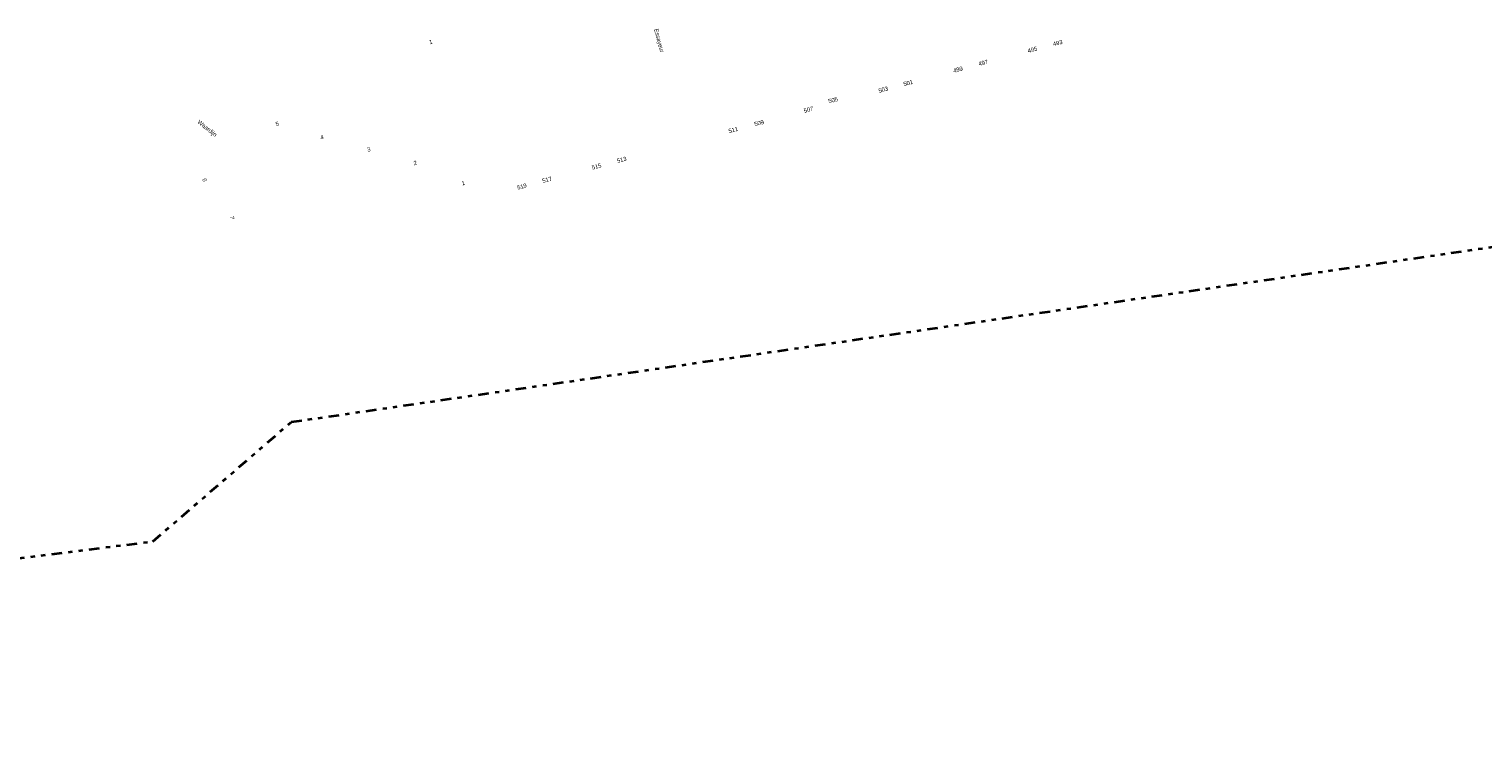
# Model space of a CAD drawing. Header units: metres. Extents: x 169249 to 194689, y 406250 to 412203.
# Tile 63 of 256: x 171469 to 171815, y 406377 to 406544. Entities that reach past the tile are written whole.
import ezdxf
from ezdxf.enums import TextEntityAlignment as Align

# ---------------------------------------------------------------- set-up
doc = ezdxf.new("R2010")
doc.units = ezdxf.units.M
doc.linetypes.add('BGT_NLCS_N264$0$AL-TEKENBLADGRENS', pattern=[11.5, 2.5, -1.5, 1, -1.5, 1, -1.5, 2.5])
doc.layers.add('BGT_NLCS_N264$0$Label_Nummeraanduidingreeks', color=252, linetype='CONTINUOUS')
doc.layers.add('BGT_NLCS_N264$0$Label_Openbareruimte', color=252, linetype='CONTINUOUS')
doc.layers.add('BGT_NLCS_N264$0$X-XX-AL-TEKENBLADGRENS-G', color=252, linetype='BGT_NLCS_N264$0$AL-TEKENBLADGRENS', lineweight=35)
doc.layers.add('X-XX-AL-REFERENTIE-G', color=7, linetype='CONTINUOUS', lineweight=18)
doc.styles.add('BGT_NLCS_N264$0$STANDARD', font='txt')

# ---------------------------------------------------------------- blocks, each defined once
blk = doc.blocks.new('BGT_NLCS_N264')
at = {"layer": 'BGT_NLCS_N264$0$X-XX-AL-TEKENBLADGRENS-G'}
blk.add_polyline3d([(170882.93, 406376.92, 0), (170972.03, 406409.16, 0), (171305.93, 406437.93, 0), (171367.23, 406405.74, 0), (171498.46, 406422.26, 0), (171531.41, 406450.67, 0), (171821.09, 406492.88, 0), (172008.52, 406498.94, 0), (172285.68, 406442.73, 0)], dxfattribs=at)
at = {"layer": 'BGT_NLCS_N264$0$Label_Nummeraanduidingreeks', "color": 7, "lineweight": 18, "style": 'BGT_NLCS_N264$0$STANDARD'}
for s, rotation, p in [('1', 12.7, (171564.61, 406541.1)), ('495', 14.9, (171707.8, 406539.27)), ('493', 14.9, (171713.81, 406540.86)), ('497', 14.9, (171696.1, 406536.13)), ('499', 14.9, (171690.09, 406534.53)), ('503', 14.9, (171672.3, 406529.76)), ('501', 14.9, (171678.23, 406531.34)), ('505', 14.9, (171660.36, 406527.26)), ('507', 14.9, (171654.52, 406525)), ('5', 15, (171528.06, 406521.59)), ('511', 14.9, (171636.6, 406520.16)), ('509', 14.9, (171642.74, 406521.8)), ('4', 15, (171538.71, 406518.44)), ('3', 14.9, (171549.86, 406515.53)), ('2', 15, (171560.91, 406512.32)), ('513', 14.9, (171610.04, 406513.07)), ('517', 14.9, (171592.28, 406508.31)), ('515', 14.9, (171604.06, 406511.48)), ('6', -77.7, (171510.8, 406508.26)), ('1', 15, (171572.33, 406507.51)), ('519', 14.9, (171586.29, 406506.72)), ('7', -77.4, (171517.3, 406499.26))]:
    blk.add_text(s, height=1, rotation=rotation, dxfattribs=at).set_placement(p, align=Align.MIDDLE)
at = {"layer": 'BGT_NLCS_N264$0$Label_Openbareruimte', "color": 252, "lineweight": 18, "style": 'BGT_NLCS_N264$0$STANDARD'}
for s, rotation, p in [('Essayeur', -75.2273, (171618.83, 406541.39)), ('Waardijn', -38.8298, (171511.35, 406520.45))]:
    blk.add_text(s, height=1, rotation=rotation, dxfattribs=at).set_placement(p, align=Align.MIDDLE)

msp = doc.modelspace()

# ---------------------------------------------------------------- block references
at = {"layer": 'X-XX-AL-REFERENTIE-G'}
msp.add_blockref('BGT_NLCS_N264', (0, 0), dxfattribs=at)

doc.saveas('drawing.dxf')
